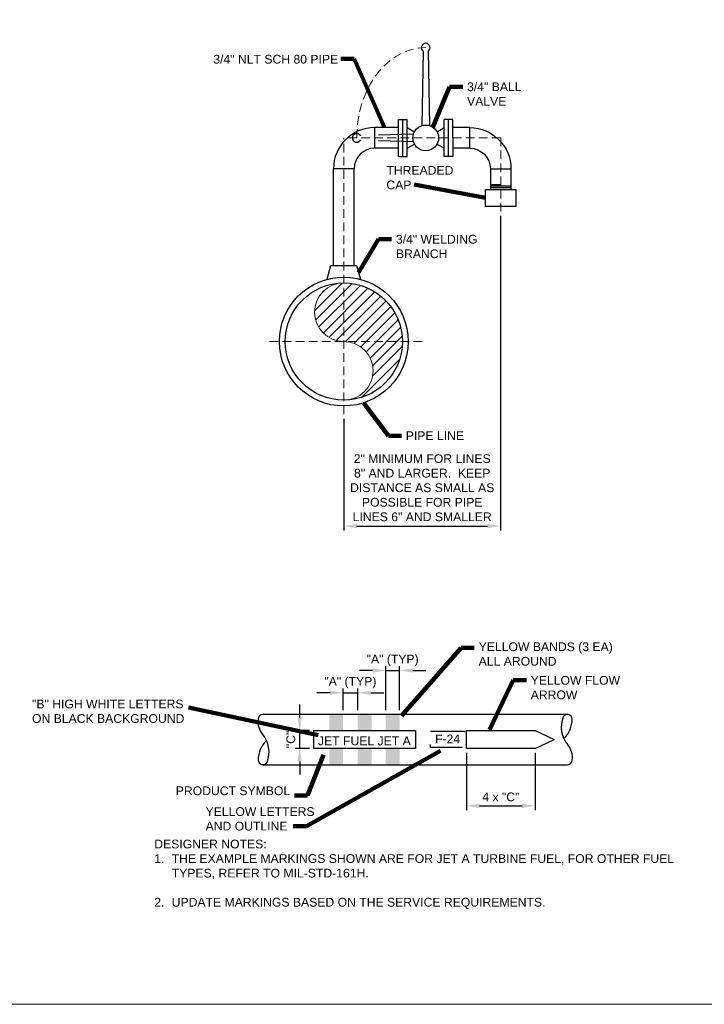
# Model space of a CAD drawing. Extents: x -6238 to -1113, y -1861 to 592.
# Tile 2 of 9: x -5900 to -5782, y -1689 to -1519. Entities that reach past the tile are written whole.
import ezdxf
from ezdxf.enums import TextEntityAlignment as Align

# ---------------------------------------------------------------- set-up
doc = ezdxf.new("R2010")
doc.units = 0
doc.header["$MEASUREMENT"] = 0
doc.linetypes.add('( Dashed )', pattern=[9, 6, -3])
doc.layers.get('DefPoints').update_dxf_attribs({"lineweight": 0})
for name, color, linetype, lineweight in [('G-ANNO-DIMS', 2, 'Continuous', 0), ('G-ANNO-NOTE', 4, 'Continuous', 30), ('G-ANNO-PATT', 250, 'Continuous', 0), ('G-ANNO-TEXT', 2, 'Continuous', 30), ('G-GRID-COOR', 2, 'Continuous', 13), ('M-ANNO-KEYN', 2, 'Continuous', 0), ('M-Detl-Grph-A', 21, 'Continuous', 30)]:
    doc.layers.add(name, color=color, linetype=linetype, lineweight=lineweight)
doc.layers.add('G-ANNO-NPLT', color=2, linetype='Continuous', lineweight=0, plot=False)
doc.styles.add("AEC_AC_05ArchDims-CC_1_1'", font='arial.ttf', dxfattribs={"height": 18})
doc.styles.add("AEC_AC_05ArchDims-CC_1_1'_0", font='arial.ttf')
doc.styles.add("AEC_AC_44Text-LeftTop_1_1'", font='arial.ttf', dxfattribs={"height": 18})
doc.styles.add("AEC_AC_44Text-LeftTop_1_1'_0", font='arial.ttf')
doc.styles.add('NOTES', font='romans.shx')
doc.styles.add('Style-Arial', font='arial.ttf')
doc.dimstyles.new("AEC_AC_05_Arch-Dims_1_1'", dxfattribs={"dimtxt": 18, "dimasz": 27, "dimexe": 9, "dimexo": 9, "dimgap": 9, "dimtad": 1, "dimdec": 4, "dimzin": 15, "dimdsep": 46, "dimlunit": 4, "dimtxsty": "AEC_AC_05ArchDims-CC_1_1'", "dimcen": 0.09, "dimclrd": 256, "dimclre": 256, "dimazin": 2, "dimtfac": 0.7, "dimtdec": 4, "dimtix": 1, "dimtmove": 1, "dimatfit": 3, "dimfxl": 1, "dimfrac": 1, "dimtolj": 1, "dimtzin": 15, "dimlwd": 30, "dimlwe": 30, "dimarcsym": 0})
doc.dimstyles.new("AEC_AC_44_Notes_1_1'", dxfattribs={"dimtxt": 18, "dimasz": 27, "dimexe": 9, "dimexo": 9, "dimgap": 9, "dimtad": 1, "dimjust": 1, "dimdec": 3, "dimzin": 15, "dimdsep": 46, "dimlunit": 5, "dimtxsty": "AEC_AC_44Text-LeftTop_1_1'", "dimblk": 'NONE', "dimcen": 0.09, "dimclrd": 256, "dimclre": 256, "dimazin": 2, "dimtfac": 0.7, "dimtdec": 3, "dimtmove": 1, "dimatfit": 1, "dimfxl": 1, "dimfrac": 1, "dimtolj": 1, "dimtzin": 15, "dimlwd": 30, "dimlwe": 30, "dimarcsym": 0})

# ---------------------------------------------------------------- blocks, each defined once
blk = doc.blocks.new('_None')
blk = doc.blocks.new('*D112')
at = {"layer": 'DefPoints', "color": 0, "transparency": 16777216}
for p in [(-5817.25, -1552.42), (-5844.23, -1587.29), (-5817.25, -1606.49)]:
    blk.add_point(p, dxfattribs=at)
at = {"layer": 'G-ANNO-DIMS', "lineweight": 30, "transparency": 16777216}
for p, q in [((-5817.25, -1553.17), (-5817.25, -1607.24)), ((-5844.23, -1588.04), (-5844.23, -1607.24)), ((-5841.98, -1606.49), (-5819.5, -1606.49))]:
    blk.add_line(p, q, dxfattribs=at)
at = {"layer": 'G-ANNO-DIMS', "transparency": 16777216}
for points in [[(-5841.98, -1606.12), (-5841.98, -1606.87), (-5844.23, -1606.49)], [(-5819.5, -1606.12), (-5819.5, -1606.87), (-5817.25, -1606.49)]]:
    blk.add_solid(points, dxfattribs=at)
at = {"layer": 'G-ANNO-DIMS', "color": 0, "lineweight": 30, "transparency": 16777216, "insert": (-5830.74, -1599.91), "char_height": 1.5, "attachment_point": 5, "style": "AEC_AC_05ArchDims-CC_1_1'_0"}
blk.add_mtext('\\A1;2" MINIMUM FOR LINES\\P8" AND LARGER.  KEEP\\PDISTANCE AS SMALL AS\\PPOSSIBLE FOR PIPE\\PLINES 6" AND SMALLER', dxfattribs=at)
blk = doc.blocks.new('*D100')
at = {"layer": 'DefPoints', "color": 0, "transparency": 16777216}
for p in [(-5841.83, -1635.15), (-5844.34, -1638.87), (-5841.83, -1638.87)]:
    blk.add_point(p, dxfattribs=at)
at = {"layer": 'G-ANNO-DIMS', "lineweight": 30, "transparency": 16777216}
for p, q in [((-5844.34, -1638.12), (-5844.34, -1634.4)), ((-5841.83, -1638.12), (-5841.83, -1634.4)), ((-5846.59, -1635.15), (-5848.84, -1635.15)), ((-5844.34, -1635.15), (-5841.83, -1635.15)), ((-5839.58, -1635.15), (-5837.33, -1635.15))]:
    blk.add_line(p, q, dxfattribs=at)
at = {"layer": 'G-ANNO-DIMS', "transparency": 16777216}
for points in [[(-5846.59, -1634.77), (-5846.59, -1635.52), (-5844.34, -1635.15)], [(-5839.58, -1634.77), (-5839.58, -1635.52), (-5841.83, -1635.15)]]:
    blk.add_solid(points, dxfattribs=at)
at = {"layer": 'G-ANNO-DIMS', "color": 0, "lineweight": 30, "transparency": 16777216, "insert": (-5843.09, -1633.41), "char_height": 1.5, "attachment_point": 5, "style": "AEC_AC_05ArchDims-CC_1_1'_0"}
blk.add_mtext('\\A1;"A" (TYP)', dxfattribs=at)
blk = doc.blocks.new('*D101')
at = {"layer": 'DefPoints', "color": 0, "transparency": 16777216}
for p in [(-5834.62, -1631.32), (-5837.01, -1638.87), (-5834.62, -1638.87)]:
    blk.add_point(p, dxfattribs=at)
at = {"layer": 'G-ANNO-DIMS', "lineweight": 30, "transparency": 16777216}
for p, q in [((-5839.26, -1631.32), (-5841.51, -1631.32)), ((-5837.01, -1638.12), (-5837.01, -1630.57)), ((-5837.01, -1631.32), (-5834.62, -1631.32)), ((-5834.62, -1638.12), (-5834.62, -1630.57)), ((-5832.37, -1631.32), (-5830.12, -1631.32))]:
    blk.add_line(p, q, dxfattribs=at)
at = {"layer": 'G-ANNO-DIMS', "transparency": 16777216}
for points in [[(-5839.26, -1630.94), (-5839.26, -1631.69), (-5837.01, -1631.32)], [(-5832.37, -1630.94), (-5832.37, -1631.69), (-5834.62, -1631.32)]]:
    blk.add_solid(points, dxfattribs=at)
at = {"layer": 'G-ANNO-DIMS', "color": 0, "lineweight": 30, "transparency": 16777216, "insert": (-5835.82, -1629.58), "char_height": 1.5, "attachment_point": 5, "style": "AEC_AC_05ArchDims-CC_1_1'_0"}
blk.add_mtext('\\A1;"A" (TYP)', dxfattribs=at)
blk = doc.blocks.new('*D102')
at = {"layer": 'DefPoints', "color": 0, "transparency": 16777216}
for p in [(-5851.81, -1641.64), (-5849.38, -1641.64), (-5849.38, -1644.71)]:
    blk.add_point(p, dxfattribs=at)
at = {"layer": 'G-ANNO-DIMS', "lineweight": 30, "transparency": 16777216}
for p, q in [((-5851.81, -1639.39), (-5851.81, -1637.14)), ((-5850.13, -1641.64), (-5852.56, -1641.64)), ((-5851.81, -1644.71), (-5851.81, -1641.64)), ((-5850.13, -1644.71), (-5852.56, -1644.71)), ((-5851.81, -1646.96), (-5851.81, -1649.21))]:
    blk.add_line(p, q, dxfattribs=at)
at = {"layer": 'G-ANNO-DIMS', "transparency": 16777216}
for points in [[(-5852.18, -1639.39), (-5851.43, -1639.39), (-5851.81, -1641.64)], [(-5852.18, -1646.96), (-5851.43, -1646.96), (-5851.81, -1644.71)]]:
    blk.add_solid(points, dxfattribs=at)
at = {"layer": 'G-ANNO-DIMS', "color": 0, "lineweight": 30, "transparency": 16777216, "insert": (-5853.33, -1643.17), "char_height": 1.5, "attachment_point": 5, "rotation": 90, "style": "AEC_AC_05ArchDims-CC_1_1'_0"}
blk.add_mtext('\\A1;"C"', dxfattribs=at)
blk = doc.blocks.new('*D103')
at = {"layer": 'DefPoints', "color": 0, "transparency": 16777216}
for p in [(-5823.12, -1644.71), (-5811.32, -1644.71), (-5811.32, -1654.58)]:
    blk.add_point(p, dxfattribs=at)
at = {"layer": 'G-ANNO-DIMS', "lineweight": 30, "transparency": 16777216}
for p, q in [((-5823.12, -1645.46), (-5823.12, -1655.33)), ((-5811.32, -1645.46), (-5811.32, -1655.33)), ((-5820.87, -1654.58), (-5813.57, -1654.58))]:
    blk.add_line(p, q, dxfattribs=at)
at = {"layer": 'G-ANNO-DIMS', "transparency": 16777216}
for points in [[(-5820.87, -1654.21), (-5820.87, -1654.96), (-5823.12, -1654.58)], [(-5813.57, -1654.21), (-5813.57, -1654.96), (-5811.32, -1654.58)]]:
    blk.add_solid(points, dxfattribs=at)
at = {"layer": 'G-ANNO-DIMS', "color": 0, "lineweight": 30, "transparency": 16777216, "insert": (-5817.22, -1653.06), "char_height": 1.5, "attachment_point": 5, "style": "AEC_AC_05ArchDims-CC_1_1'_0"}
blk.add_mtext('\\A1;4 x "C"', dxfattribs=at)

msp = doc.modelspace()

# ---------------------------------------------------------------- hatches: boundary and pattern name
at = {"layer": 'G-ANNO-PATT', "ltscale": 20}
h = msp.add_hatch(dxfattribs=at)
h.set_pattern_fill('ANSI31', color=256, scale=10)
h.paths.add_polyline_path([(-5844.22567, -1564.70588, 1), (-5844.22567, -1574.77586, -1), (-5844.22567, -1584.84585, 0.414213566), (-5834.15568, -1574.77586, 0.414213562)])

# ---------------------------------------------------------------- linework, layer by layer
at = {"layer": 'G-ANNO-NPLT'}
msp.add_3dface([(-5646.55565, -1442.69942, -93333.33071), (-6006.55565, -1442.69942, -93333.33071), (-6006.55565, -1688.69942, -93333.33071), (-5646.55565, -1688.69942, -93333.33071)], dxfattribs=at)
at = {"layer": 'G-GRID-COOR', "linetype": '( Dashed )', "ltscale": 0.25}
for p, q in [((-5844.22567, -1587.28604), (-5844.22567, -1539.77604)), ((-5817.24672, -1539.77604), (-5844.22567, -1539.77604)), ((-5817.24672, -1552.42018), (-5817.24672, -1539.77604)), ((-5830.7362, -1574.77586), (-5857.71515, -1574.77586))]:
    msp.add_line(p, q, dxfattribs=at)
at = {"layer": 'G-GRID-COOR', "linetype": '( Dashed )', "ltscale": 0.25, "extrusion": (0, 0, -1)}
msp.add_ellipse((-5830.1329, -1539.77604), major_axis=(0, 15.51994), ratio=0.765026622, start_param=4.712389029, end_param=6.283185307, dxfattribs=at)
at = {"layer": 'M-Detl-Grph-A'}
for p, q in [((-5830.55498, -1524.87102), (-5830.78014, -1537.65782)), ((-5829.70344, -1524.87102), (-5829.47738, -1537.65995)), ((-5834.80037, -1536.59594), (-5833.31479, -1536.59594)), ((-5834.80037, -1542.96096), (-5834.80037, -1536.59594)), ((-5834.05885, -1542.9615), (-5834.05885, -1536.59089)), ((-5833.3168, -1542.9615), (-5833.3168, -1536.59089)), ((-5826.94767, -1542.9615), (-5826.94767, -1536.59089)), ((-5825.46503, -1536.59089), (-5826.94767, -1536.59089)), ((-5826.20635, -1542.9615), (-5826.20635, -1536.59089)), ((-5825.46541, -1539.77476), (-5825.46541, -1536.59594)), ((-5838.91429, -1541.54542), (-5838.91429, -1538.00288)), ((-5834.80091, -1538.00396), (-5838.90991, -1538.00396)), ((-5833.3168, -1538.00396), (-5832.06783, -1538.69896)), ((-5828.19663, -1538.69896), (-5826.94767, -1538.00396)), ((-5822.56294, -1538.00396), (-5825.46503, -1538.00396)), ((-5822.56552, -1541.54542), (-5822.56552, -1538.00288)), ((-5825.46541, -1539.77476), (-5825.46541, -1542.96096)), ((-5834.80091, -1541.54811), (-5838.90991, -1541.54811)), ((-5833.3168, -1541.54811), (-5832.06783, -1540.85311)), ((-5828.19663, -1540.85311), (-5826.94767, -1541.54811)), ((-5822.56294, -1541.54811), (-5825.46503, -1541.54811)), ((-5834.80037, -1542.96096), (-5833.31479, -1542.96096)), ((-5825.46541, -1542.96096), (-5826.94239, -1542.96096)), ((-5842.45684, -1545.08673), (-5845.99815, -1545.08673)), ((-5845.99774, -1561.70635), (-5845.99774, -1545.09294)), ((-5842.4536, -1561.70635), (-5842.4536, -1545.09294)), ((-5819.02421, -1545.08673), (-5815.47429, -1545.08673)), ((-5819.0188, -1545.09242), (-5819.0188, -1548.62018)), ((-5815.47549, -1545.09226), (-5815.47549, -1548.62018)), ((-5817.24672, -1547.81897), (-5819.0188, -1547.81897)), ((-5815.47549, -1548.09268), (-5819.0188, -1548.09268)), ((-5815.47549, -1548.36638), (-5819.0188, -1548.36638)), ((-5847.07332, -1564.08105), (-5846.44665, -1561.70707)), ((-5846.44665, -1561.70707), (-5842.01571, -1561.70707)), ((-5842.01571, -1561.70707), (-5841.37429, -1564.08105)), ((-5805.75204, -1638.86794), (-5858.15754, -1638.86794)), ((-5858.15754, -1647.50794), (-5805.75204, -1647.50794))]:
    msp.add_line(p, q, dxfattribs=at)
at = {"layer": 'M-Detl-Grph-A', "linetype": '( Dashed )'}
for p, q in [((-5832.24944, -1539.12485), (-5841.39229, -1539.3509)), ((-5832.24935, -1540.42754), (-5841.39229, -1540.20149))]:
    msp.add_line(p, q, dxfattribs=at)
at = {"layer": 'M-Detl-Grph-A', "color": 2}
for p, q in [((-5849.37729, -1641.63694), (-5831.89629, -1641.63694)), ((-5849.37729, -1644.70594), (-5849.37729, -1641.63694)), ((-5831.89629, -1641.63694), (-5831.89629, -1644.70594)), ((-5823.12354, -1641.63694), (-5811.32154, -1641.63694)), ((-5823.12354, -1644.70594), (-5823.12354, -1641.63694)), ((-5811.32154, -1641.63694), (-5808.0308, -1643.17144)), ((-5811.32154, -1644.70594), (-5808.0308, -1643.17144)), ((-5831.89629, -1644.70594), (-5849.37729, -1644.70594)), ((-5811.32154, -1644.70594), (-5823.12354, -1644.70594))]:
    msp.add_line(p, q, dxfattribs=at)
at = {"layer": 'M-Detl-Grph-A'}
for centre, radius in [((-5830.13223, -1539.77604), 2.21509), ((-5844.22567, -1574.77586), 11.07546), ((-5844.22567, -1574.77586), 10.06999)]:
    msp.add_circle(centre, radius, dxfattribs=at)
for centre, radius, start, end in [((-5830.13274, -1524.25609), 0.74718, 304.7076028, 235.2923861), ((-5838.90945, -1545.09226), 7.0883, 90, 180), ((-5838.90945, -1545.09226), 3.54415, 90, 180), ((-5855.66239, -1640.10859), 3.33309, 172.5763444, 220.2545833), ((-5858.15754, -1639.67794), 0.81, 90, 180), ((-5802.10441, -1641.05305), 4.72433, 158.3020194, 220.3762194), ((-5805.77037, -1639.68135), 0.81453, 1.381075, 152.6085306), ((-5809.52681, -1639.681), 4.57077, 313.2197389, 0.2417528), ((-5854.38278, -1646.69487), 4.57077, 133.2197389, 180.2417528), ((-5861.80518, -1645.32283), 4.72433, 338.3020194, 40.3762194), ((-5808.2472, -1646.26728), 3.33309, 352.5763444, 40.2545833), ((-5858.13922, -1646.69453), 0.81453, 181.381075, 332.6085306), ((-5805.75204, -1646.69793), 0.81, 270, 0)]:
    msp.add_arc(centre, radius, start, end, dxfattribs=at)
at = {"layer": 'M-Detl-Grph-A', "extrusion": (0, 0, -1)}
for radius in [7.0883, 3.54415]:
    msp.add_arc((5822.56379, -1545.09226), radius, 90, 180, dxfattribs=at)
at = {"layer": 'M-Detl-Grph-A', "linetype": '( Dashed )'}
msp.add_arc((-5842.00591, -1539.77604), 0.74718, 34.7076, 325.2923833, dxfattribs=at)
at = {"layer": 'M-Detl-Grph-A', "lineweight": 13}
msp.add_arc((-5844.22567, -1569.74087), 5.03499, 89.9999972, 269.9999944, dxfattribs=at)
at = {"layer": 'M-Detl-Grph-A', "lineweight": 13, "extrusion": (0, 0, -1)}
msp.add_arc((5844.22567, -1579.81086), 5.03499, 90.0000028, 270, dxfattribs=at)
at = {"layer": 'M-Detl-Grph-A', "color": 2}
for points in [[(-5844.33954, -1641.63694), (-5846.72904, -1641.63694), (-5844.33954, -1638.86794), (-5846.72904, -1638.86794)], [(-5839.44204, -1641.63694), (-5841.83154, -1641.63694), (-5839.44204, -1638.86794), (-5841.83154, -1638.86794)], [(-5834.62404, -1641.63694), (-5837.01354, -1641.63694), (-5834.62404, -1638.86794), (-5837.01354, -1638.86794)], [(-5844.33954, -1644.70594), (-5846.72904, -1644.70594), (-5844.33954, -1647.50794), (-5846.72904, -1647.50794)]]:
    msp.add_solid(points, dxfattribs=at)
at = {"layer": 'M-Detl-Grph-A', "color": 2, "extrusion": (0, 0, -1)}
for points in [[(5839.44204, -1644.70594), (5841.83154, -1644.70594), (5839.44204, -1647.50794), (5841.83154, -1647.50794)], [(5834.62404, -1644.70594), (5837.01354, -1644.70594), (5834.62404, -1647.50194), (5837.01354, -1647.50194)]]:
    msp.add_solid(points, dxfattribs=at)
at = {"layer": 'M-Detl-Grph-A'}
msp.add_3dface([(-5819.85137, -1548.62018), (-5814.64207, -1548.62018), (-5814.64207, -1551.57318), (-5819.85137, -1551.57318)], dxfattribs=at)
at = {"layer": 'M-Detl-Grph-A', "color": 2, "linetype": '( Dashed )'}
msp.add_3dface([(-5829.31642, -1641.77404), (-5823.48121, -1641.77404), (-5823.48121, -1644.56883), (-5829.31642, -1644.56883)], dxfattribs=at)

# ---------------------------------------------------------------- texts
at = {"layer": 'G-ANNO-NOTE', "char_height": 1.5, "style": "AEC_AC_44Text-LeftTop_1_1'"}
for s, insert, attachment_point in [('\\A1;3/4{\\A0;" NLT SCH 80 PIPE}', (-5866.66366, -1527.01517), 7), ('\\A1;{\\H1x;3/4\\A0;\\H1x;" BALL \\PVALVE}', (-5823.03034, -1534.23029), 7), ('THREADED\\PCAP', (-5836.8996, -1548.61959), 7), ('\\A1;{\\H1x;3/4\\A0;\\H1x;" WELDING \\PBRANCH}', (-5835.25739, -1560.45658), 7), ('PIPE LINE', (-5833.56439, -1590.95973), 4)]:
    msp.add_mtext(s, dxfattribs=dict(at, insert=insert, attachment_point=attachment_point))
at = {"layer": 'G-ANNO-NOTE', "lineweight": 13, "char_height": 1.5, "style": "AEC_AC_44Text-LeftTop_1_1'"}
for s, insert, attachment_point in [('YELLOW BANDS (3 EA)\\PALL AROUND', (-5821.02901, -1630.50886), 7), ('YELLOW FLOW\\PARROW', (-5812.08236, -1636.2826), 7), ('"B" HIGH WHITE LETTERS\\PON BLACK BACKGROUND', (-5897.82893, -1640.34553), 7), ('PRODUCT SYMBOL', (-5853.44025, -1652.00975), 6)]:
    msp.add_mtext(s, dxfattribs=dict(at, insert=insert, attachment_point=attachment_point))
at = {"layer": 'G-ANNO-NOTE', "insert": (-5867.99019, -1654.81989), "char_height": 1.5, "width": 19.9798499, "attachment_point": 1, "style": "AEC_AC_44Text-LeftTop_1_1'"}
msp.add_mtext('YELLOW LETTERS AND OUTLINE', dxfattribs=at)
at = {"layer": 'G-ANNO-TEXT', "linetype": 'Continuous', "insert": (-5876.81224, -1660.3969), "char_height": 1.5, "width": 89.9262903, "attachment_point": 1, "style": 'Style-Arial'}
msp.add_mtext('DESIGNER NOTES:\\P\\pi-3,l3,t3;1.^ITHE EXAMPLE MARKINGS SHOWN ARE FOR JET A TURBINE FUEL, FOR OTHER FUEL TYPES, REFER TO MIL-STD-161H.\\P\\pi0,l0,tz;\\P\\pi-3,l3,t3;2.^IUPDATE MARKINGS BASED ON THE SERVICE REQUIREMENTS.', dxfattribs=at)
at = {"layer": 'M-ANNO-KEYN', "style": 'Style-Arial'}
msp.add_text('F-24', height=1.493005, dxfattribs=at).set_placement((-5828.519, -1643.0796), align=Align.MIDDLE_LEFT)
at = {"layer": 'M-ANNO-KEYN', "insert": (-5840.6902, -1643.42144), "char_height": 1.5, "attachment_point": 5, "line_spacing_factor": 0.743448, "style": 'NOTES'}
msp.add_mtext('\\fArial|b0|i0|c00|p39;JET FUEL JET A', dxfattribs=at)

# ---------------------------------------------------------------- dimensions: what is measured, and where the dimension line sits
at = {"layer": 'G-ANNO-DIMS', "lineweight": 30}
for base, p1, p2, text, picture, middle in [((-5817.24672, -1606.49073), (-5844.22567, -1587.28604), (-5817.24672, -1552.42018), '2" MINIMUM FOR LINES\\P8" AND LARGER.  KEEP\\PDISTANCE AS SMALL AS\\PPOSSIBLE FOR PIPE\\PLINES 6" AND SMALLER', '*D112', (-5830.7362, -1599.91297)), ((-5834.62404, -1631.3156), (-5837.01354, -1638.86794), (-5834.62404, -1638.86794), '"A" (TYP)', '*D101', (-5835.81879, -1629.58231)), ((-5841.83154, -1635.14536), (-5844.33954, -1638.86794), (-5841.83154, -1638.86794), '"A" (TYP)', '*D100', (-5843.08554, -1633.41208)), ((-5811.32154, -1654.58112), (-5823.12354, -1644.70594), (-5811.32154, -1644.70594), '4 x "C"', '*D103', (-5817.22254, -1653.05554))]:
    dim = msp.add_linear_dim(base=base, p1=p1, p2=p2, text=text, dimstyle="AEC_AC_05_Arch-Dims_1_1'", override={"dimtxt": 1.5, "dimasz": 2.25, "dimexe": 0.75, "dimexo": 0.75, "dimgap": 0.75, "dimtxsty": "AEC_AC_05ArchDims-CC_1_1'_0"}, dxfattribs=at)
    dim.commit()
    dim.dimension.update_dxf_attribs({"geometry": picture, "text_midpoint": middle})
dim = msp.add_linear_dim(base=(-5851.80931, -1641.63694), p1=(-5849.37729, -1644.70594), p2=(-5849.37729, -1641.63694), angle=90, text='"C"', dimstyle="AEC_AC_05_Arch-Dims_1_1'", override={"dimtxt": 1.5, "dimasz": 2.25, "dimexe": 0.75, "dimexo": 0.75, "dimgap": 0.75, "dimtxsty": "AEC_AC_05ArchDims-CC_1_1'_0"}, dxfattribs=at)
dim.commit()
dim.dimension.update_dxf_attribs({"geometry": '*D102', "text_midpoint": (-5853.33489, -1643.17144)})

# ---------------------------------------------------------------- leaders
at = {"layer": 'G-ANNO-NOTE', "lineweight": 30, "annotation_type": 0, "has_hookline": 1}
for points, hookline_direction, text_width in [([(-5837.24179, -1537.98166), (-5842.46402, -1526.19714), (-5844.71402, -1526.19714)], 1, 21.27422), ([(-5828.92691, -1537.90102), (-5826.03034, -1530.99), (-5823.78034, -1530.99)], 0, 9.20259), ([(-5819.85137, -1550.09668), (-5832.1012, -1547.78097)], 1, 11.36562), ([(-5841.695, -1562.89406), (-5838.25739, -1557.15456), (-5836.00739, -1557.15456)], 0, 13.7998), ([(-5840.77589, -1585.37453), (-5836.56439, -1590.95973), (-5834.31439, -1590.95973)], 0, 9.74181), ([(-5834.30869, -1639.12449), (-5824.02901, -1627.41492), (-5821.77901, -1627.41492)], 0, 22.97476), ([(-5819.17069, -1641.50503), (-5815.08236, -1632.98058), (-5812.83236, -1632.98058)], 0, 15.3397), ([(-5848.63938, -1642.42144), (-5870.9396, -1637.70414)], 1, 25.98602), ([(-5847.68499, -1645.78867), (-5850.44025, -1652.78547), (-5852.69025, -1652.78547)], 1, 19.44065), ([(-5827.579, -1645.12673), (-5850.65573, -1658.06173), (-5852.90573, -1658.06173)], 1, 18.63233)]:
    msp.add_leader(points, dimstyle="AEC_AC_44_Notes_1_1'", override={"dimtxt": 1.5, "dimasz": 2.25, "dimgap": 0.75, "dimtad": 0, "dimtxsty": "AEC_AC_44Text-LeftTop_1_1'_0", "dimclrd": 0, "dimlwd": 65534}, dxfattribs=dict(at, hookline_direction=hookline_direction, text_width=text_width))

doc.saveas('drawing.dxf')
